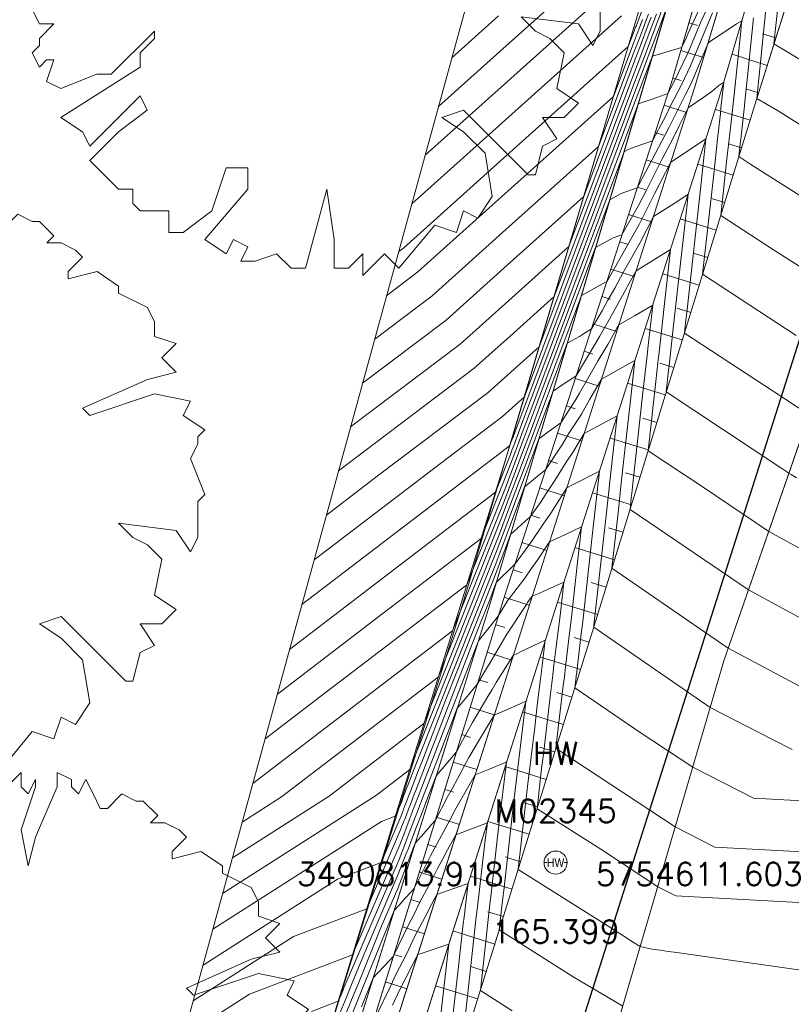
# Model space of a CAD drawing. Header units: metres. Extents: x 3490449 to 3490968, y 5754217 to 5754743.
# Tile 150 of 212: x 3490805 to 3490818, y 5754609 to 5754626. Entities that reach past the tile are written whole.
import ezdxf
from ezdxf.enums import TextEntityAlignment as Align

# ---------------------------------------------------------------- set-up
doc = ezdxf.new("R2010")
doc.units = ezdxf.units.M
doc.header["$LTSCALE"] = 0.25
doc.linetypes.add('Kartierung-07$0$AUSGEZOGEN', pattern=[0])
for name, color, linetype, lineweight, true_color in [('Kartierung-07$0$$BOESCHUNG', 7, 'Continuous', 18, 0x82563a), ('Kartierung-07$0$$BRUCH', 7, 'Continuous', 18, 0x82563a), ('Kartierung-07$0$$HOEHEN_Haupt', 7, 'Continuous', 18, 0x82563a), ('Kartierung-07$0$$HOEHEN_Mittel', 7, 'Continuous', 18, 0x82563a), ('Kartierung-07$0$$P_INF_FL', 7, 'Kartierung-07$0$AUSGEZOGEN', 18, 0x82563a), ('Kartierung-07$0$$P_INF_H', 7, 'Kartierung-07$0$AUSGEZOGEN', 18, 0x82563a), ('Kartierung-07$0$$P_INF_NR', 7, 'Kartierung-07$0$AUSGEZOGEN', 18, 0x82563a), ('Kartierung-07$0$$P_INF_X', 7, 'Kartierung-07$0$AUSGEZOGEN', 18, 0x82563a), ('Kartierung-07$0$$PKT_HW', 7, 'Continuous', 18, 0x82563a), ('Kartierung-07$0$B_Befestigt', 7, 'Continuous', 18, 0x82563a), ('Kartierung-07$0$B_Boeschung_OK', 7, 'Continuous', 18, 0x82563a), ('Kartierung-07$0$B_Boeschung_UK', 7, 'Continuous', 18, 0x82563a), ('Kartierung-07$0$B_Gelaendeknick', 7, 'Continuous', 18, 0x82563a), ('Kartierung-07$0$B_Hecke', 7, 'Continuous', 18, 0x82563a), ('Kartierung-07$0$B_Mauer', 7, 'Kartierung-07$0$AUSGEZOGEN', 18, 0x82563a), ('Kartierung-07$0$Hilfe_DGM', 7, 'Continuous', 18, 0x82563a), ('Kartierung-07$0$SYM_HW', 7, 'Kartierung-07$0$AUSGEZOGEN', 18, 0x82563a)]:
    doc.layers.add(name, color=color, linetype=linetype, lineweight=lineweight, true_color=true_color)
doc.layers.add('Kartierung-07$0$B_SW-Leitung_AUS', color=7, linetype='Continuous', true_color=0x82563a)
doc.styles.add('Kartierung-07$0$2', font='TXT')
doc.styles.add('Kartierung-07$0$STANDARD', font='romans.shx', dxfattribs={"width": 0.8})

# ---------------------------------------------------------------- blocks, each defined once
blk = doc.blocks.new('Kartierung-07$0$PKT_HW')
at = {"layer": 'Kartierung-07$0$SYM_HW'}
for p, q in [((-0.15, 0), (-0.2, 0)), ((0.15, 0), (0.2, 0))]:
    blk.add_line(p, q, dxfattribs=at)
blk.add_circle((0, 0), 0.2, dxfattribs=at)
at = {"layer": 'Kartierung-07$0$$P_INF_FL', "style": 'Kartierung-07$0$STANDARD'}
blk.add_attdef('CODE', text='', height=0.8, dxfattribs=at).set_placement((0, 1.7), align=Align.CENTER)
at = {"layer": 'Kartierung-07$0$$P_INF_H', "style": 'Kartierung-07$0$STANDARD'}
blk.add_attdef('H', text='', height=0.8, dxfattribs=at).set_placement((0, -1.4), align=Align.CENTER)
at = {"layer": 'Kartierung-07$0$$P_INF_NR', "style": 'Kartierung-07$0$STANDARD'}
blk.add_attdef('NR', text='', height=0.8, dxfattribs=at).set_placement((0, 0.7), align=Align.CENTER)
at = {"layer": 'Kartierung-07$0$$P_INF_X', "style": 'Kartierung-07$0$STANDARD'}
blk.add_attdef('X', text='', height=0.8, dxfattribs=at).set_placement((-0.9, -0.4), align=Align.RIGHT)
blk.add_attdef('Y', (0.7, -0.4), '', height=0.8, dxfattribs=at)
at = {"layer": 'Kartierung-07$0$SYM_HW', "style": 'Kartierung-07$0$2', "width": 0.9}
blk.add_text('HW', height=0.15, dxfattribs=at).set_placement((0.001, -0.075), align=Align.CENTER)
blk = doc.blocks.new('Kartierung-07$0$Hecke')
at = {"layer": 'Kartierung-07$0$B_Hecke'}
blk.add_lwpolyline([(-0.4471, -0.197), (-0.4721, -0.1845), (-0.4596, -0.147), (-0.4721, -0.147), (-0.4846, -0.1595), (-0.4971, -0.1345), (-0.4846, -0.122), (-0.4846, -0.1095), (-0.4596, -0.0845), (-0.4846, -0.0845), (-0.4971, -0.0595), (-0.4846, -0.0595), (-0.4971, -0.0345), (-0.4971, -0.0095), (-0.4846, 0.003), (-0.4846, -0.0095), (-0.4721, -0.0095), (-0.4596, 0.003), (-0.4721, 0.0405), (-0.4971, 0.028), (-0.5096, 0.0655), (-0.4721, 0.0905), (-0.4846, 0.103), (-0.4596, 0.1155), (-0.4596, 0.1405), (-0.4596, 0.1655), (-0.4346, 0.178), (-0.3596, 0.1405), (-0.3471, 0.153), (-0.2971, 0.103), (-0.2846, 0.1155), (-0.3346, 0.1655), (-0.3596, 0.1655), (-0.4346, 0.203), (-0.4471, 0.228), (-0.4221, 0.228), (-0.4096, 0.2405), (-0.4221, 0.278), (-0.4096, 0.2905), (-0.3846, 0.2905), (-0.3721, 0.303), (-0.3721, 0.328), (-0.3846, 0.328), (-0.3221, 0.378), (-0.3221, 0.3905), (-0.2971, 0.378), (-0.2596, 0.403), (-0.2596, 0.428), (-0.2471, 0.4405), (-0.2221, 0.4155), (-0.1846, 0.4405), (-0.1971, 0.4655), (-0.1846, 0.4655), (-0.1596, 0.453), (-0.1346, 0.478), (-0.1221, 0.4905), (-0.0971, 0.4655), (-0.0846, 0.4905), (-0.0721, 0.503), (-0.0346, 0.503), (-0.0346, 0.4655), (-0.0221, 0.478), (0.0029, 0.503), (0.0029, 0.478), (0.0154, 0.4655), (0.0279, 0.4905), (0.0279, 0.478), (0.0029, 0.403), (0.0154, 0.3405), (0.0279, 0.3905), (0.0654, 0.478), (0.0654, 0.503), (0.0904, 0.4905), (0.0904, 0.478), (0.1029, 0.4655), (0.1154, 0.4905), (0.1279, 0.4655), (0.1404, 0.4405), (0.1529, 0.4405), (0.1779, 0.4655), (0.2029, 0.453), (0.2154, 0.453), (0.2404, 0.428), (0.2279, 0.4155), (0.2529, 0.4155), (0.2779, 0.403), (0.2904, 0.3905), (0.2654, 0.3655), (0.2654, 0.353), (0.3154, 0.3655), (0.3529, 0.3405), (0.3529, 0.328), (0.4029, 0.303), (0.4154, 0.278), (0.4154, 0.253), (0.4529, 0.2405), (0.4279, 0.2155), (0.4529, 0.1905), (0.4029, 0.178), (0.2904, 0.128), (0.3029, 0.1155), (0.4154, 0.153), (0.4779, 0.1405), (0.4654, 0.1155), (0.5029, 0.0905), (0.4904, 0.078), (0.4904, 0.0655), (0.4779, 0.0405), (0.5029, -0.022), (0.4904, -0.0345), (0.4904, -0.097), (0.4779, -0.122), (0.4529, -0.0845), (0.3529, -0.072), (0.3779, -0.097), (0.4029, -0.1095), (0.4279, -0.1345), (0.4154, -0.197), (0.4529, -0.222), (0.4279, -0.247), (0.3904, -0.247), (0.4154, -0.2845), (0.3904, -0.297), (0.3779, -0.347), (0.3654, -0.347), (0.2529, -0.2345), (0.2154, -0.247), (0.2529, -0.272), (0.2904, -0.3095), (0.3029, -0.3845), (0.2779, -0.422), (0.2529, -0.4095), (0.2404, -0.447), (0.2029, -0.4345), (0.1404, -0.5095), (0.1154, -0.4845), (0.0779, -0.522), (0.0779, -0.4845), (0.0529, -0.5095), (0.0279, -0.5095), (0.0279, -0.4595), (0.0154, -0.372), (-0.0221, -0.5095), (-0.0471, -0.5095), (-0.0721, -0.4845), (-0.1096, -0.497), (-0.1346, -0.497), (-0.1221, -0.472), (-0.1471, -0.4595), (-0.1596, -0.4845), (-0.1971, -0.4595), (-0.1221, -0.372), (-0.1221, -0.3345), (-0.1596, -0.3345), (-0.1846, -0.4095), (-0.2346, -0.447), (-0.2596, -0.447), (-0.2596, -0.4095), (-0.3096, -0.4095), (-0.3221, -0.397), (-0.3221, -0.372), (-0.3471, -0.372), (-0.3971, -0.322), (-0.3471, -0.272), (-0.2971, -0.2345), (-0.3096, -0.2095), (-0.3971, -0.297), (-0.4096, -0.272), (-0.4471, -0.247), (-0.3096, -0.1595), (-0.3096, -0.1345), (-0.2846, -0.1095), (-0.2846, -0.097), (-0.3596, -0.172), (-0.3846, -0.172), (-0.4471, -0.197)], dxfattribs=at)

msp = doc.modelspace()

# ---------------------------------------------------------------- linework, layer by layer
at = {"layer": 'Kartierung-07$0$$BOESCHUNG', "ltscale": 0.02}
for p, q in [((3490816.384, 5754626.162, 166.729), (3490816.235, 5754626.207, 166.853)), ((3490817.749, 5754625.946, 166.811), (3490817.519, 5754626.019, 166.693)), ((3490816.493, 5754625.607, 166.48), (3490816.095, 5754625.727, 166.793)), ((3490817.599, 5754625.469, 166.761), (3490816.987, 5754625.662, 166.446)), ((3490816.101, 5754625.203, 166.625), (3490815.956, 5754625.247, 166.733)), ((3490817.449, 5754624.992, 166.71), (3490817.226, 5754625.063, 166.596)), ((3490816.197, 5754624.652, 166.392), (3490815.805, 5754624.777, 166.771)), ((3490817.301, 5754624.515, 166.662), (3490816.697, 5754624.701, 166.353)), ((3490815.797, 5754624.255, 166.648), (3490815.651, 5754624.301, 166.828)), ((3490817.153, 5754624.037, 166.615), (3490816.928, 5754624.107, 166.5)), ((3490815.893, 5754623.699, 166.291), (3490815.496, 5754623.826, 166.885)), ((3490817.006, 5754623.559, 166.568), (3490816.392, 5754623.749, 166.254)), ((3490815.49, 5754623.303, 166.682), (3490815.342, 5754623.35, 166.942)), ((3490816.859, 5754623.082, 166.522), (3490816.629, 5754623.152, 166.404)), ((3490815.589, 5754622.747, 166.19), (3490815.187, 5754622.875, 166.999)), ((3490816.711, 5754622.604, 166.475), (3490816.086, 5754622.797, 166.155)), ((3490815.182, 5754622.352, 166.717), (3490815.033, 5754622.399, 167.056)), ((3490816.564, 5754622.126, 166.428), (3490816.331, 5754622.198, 166.309)), ((3490815.285, 5754621.794, 166.089), (3490814.878, 5754621.924, 167.113)), ((3490816.416, 5754621.648, 166.382), (3490815.781, 5754621.844, 166.056)), ((3490814.875, 5754621.4, 166.751), (3490814.724, 5754621.448, 167.169)), ((3490816.269, 5754621.17, 166.335), (3490816.032, 5754621.244, 166.214)), ((3490814.981, 5754620.841, 165.988), (3490814.569, 5754620.973, 167.226)), ((3490816.122, 5754620.693, 166.288), (3490815.476, 5754620.892, 165.958)), ((3490814.568, 5754620.448, 166.785), (3490814.415, 5754620.497, 167.283)), ((3490815.974, 5754620.215, 166.242), (3490815.733, 5754620.289, 166.118)), ((3490814.677, 5754619.889, 165.887), (3490814.26, 5754620.022, 167.34)), ((3490815.827, 5754619.737, 166.195), (3490815.171, 5754619.939, 165.859)), ((3490814.261, 5754619.497, 166.82), (3490814.106, 5754619.546, 167.397)), ((3490815.68, 5754619.259, 166.148), (3490815.435, 5754619.335, 166.023)), ((3490814.373, 5754618.936, 165.786), (3490813.951, 5754619.07, 167.454)), ((3490815.532, 5754618.781, 166.101), (3490814.865, 5754618.987, 165.76)), ((3490813.954, 5754618.545, 166.854), (3490813.797, 5754618.595, 167.511)), ((3490815.385, 5754618.304, 166.055), (3490815.136, 5754618.38, 165.927)), ((3490814.069, 5754617.983, 165.685), (3490813.643, 5754618.119, 167.567)), ((3490815.238, 5754617.826, 166.008), (3490814.56, 5754618.035, 165.661)), ((3490813.647, 5754617.593, 166.888), (3490813.488, 5754617.644, 167.624)), ((3490815.09, 5754617.348, 165.961), (3490814.838, 5754617.426, 165.832)), ((3490813.765, 5754617.031, 165.584), (3490813.334, 5754617.168, 167.681)), ((3490814.943, 5754616.87, 165.915), (3490814.255, 5754617.082, 165.563)), ((3490813.34, 5754616.642, 166.922), (3490813.179, 5754616.693, 167.738)), ((3490814.796, 5754616.392, 165.868), (3490814.539, 5754616.472, 165.737)), ((3490813.461, 5754616.078, 165.484), (3490813.025, 5754616.217, 167.795)), ((3490814.648, 5754615.915, 165.821), (3490813.95, 5754616.13, 165.464)), ((3490813.037, 5754615.689, 166.836), (3490812.877, 5754615.74, 167.658)), ((3490814.5, 5754615.437, 165.775), (3490814.24, 5754615.518, 165.643)), ((3490813.157, 5754615.125, 165.392), (3490812.729, 5754615.262, 167.509)), ((3490814.351, 5754614.96, 165.73), (3490813.647, 5754615.179, 165.373)), ((3490812.738, 5754614.734, 166.615), (3490812.582, 5754614.784, 167.36)), ((3490814.202, 5754614.482, 165.685), (3490813.941, 5754614.564, 165.552)), ((3490812.853, 5754614.173, 165.301), (3490812.434, 5754614.306, 167.211)), ((3490814.054, 5754614.005, 165.639), (3490813.345, 5754614.226, 165.282)), ((3490812.44, 5754613.78, 166.394), (3490812.287, 5754613.828, 167.063)), ((3490813.905, 5754613.528, 165.594), (3490813.641, 5754613.61, 165.462)), ((3490812.549, 5754613.22, 165.209), (3490812.139, 5754613.351, 166.914)), ((3490813.756, 5754613.05, 165.549), (3490813.042, 5754613.273, 165.192)), ((3490812.142, 5754612.825, 166.173), (3490811.992, 5754612.873, 166.765)), ((3490813.607, 5754612.573, 165.503), (3490813.342, 5754612.656, 165.372)), ((3490812.245, 5754612.267, 165.117), (3490811.844, 5754612.395, 166.617)), ((3490813.458, 5754612.096, 165.458), (3490812.739, 5754612.32, 165.102)), ((3490811.844, 5754611.871, 165.951), (3490811.697, 5754611.917, 166.468)), ((3490813.309, 5754611.618, 165.413), (3490813.042, 5754611.702, 165.281)), ((3490811.941, 5754611.315, 165.026), (3490811.55, 5754611.439, 166.319)), ((3490813.161, 5754611.141, 165.367), (3490812.437, 5754611.367, 165.012)), ((3490811.545, 5754610.916, 165.73), (3490811.402, 5754610.962, 166.17)), ((3490813.012, 5754610.664, 165.322), (3490812.743, 5754610.748, 165.191)), ((3490811.637, 5754610.362, 164.934), (3490811.255, 5754610.484, 166.022)), ((3490812.863, 5754610.186, 165.277), (3490812.134, 5754610.414, 164.922)), ((3490811.247, 5754609.961, 165.509), (3490811.107, 5754610.006, 165.873)), ((3490812.714, 5754609.709, 165.231), (3490812.443, 5754609.794, 165.1)), ((3490811.333, 5754609.409, 164.843), (3490810.96, 5754609.528, 165.724)), ((3490812.565, 5754609.232, 165.186), (3490811.831, 5754609.461, 164.832))]:
    msp.add_line(p, q, dxfattribs=at)
at = {"layer": 'Kartierung-07$0$$BRUCH', "ltscale": 0.02}
for p, q in [((3490818.438, 5754633.767), (3490815.934, 5754625.173)), ((3490813.18, 5754619.044), (3490817.385, 5754633.223)), ((3490817.816, 5754633.095), (3490812.774, 5754616.092)), ((3490817.383, 5754624.782), (3490819.816, 5754632.526)), ((3490817.553, 5754629.112), (3490816.333, 5754625.077)), ((3490816.787, 5754624.983), (3490817.964, 5754628.986)), ((3490815.934, 5754625.173), (3490813.006, 5754616.16)), ((3490816.333, 5754625.077), (3490813.475, 5754616.123)), ((3490813.904, 5754615.988), (3490816.787, 5754624.983)), ((3490814.588, 5754615.719), (3490817.383, 5754624.782)), ((3490816.845, 5754615.111), (3490819.967, 5754624.128)), ((3490809.316, 5754606.527), (3490813.18, 5754619.044)), ((3490813.006, 5754616.16), (3490810.06, 5754606.613)), ((3490812.774, 5754616.092), (3490808.798, 5754603.36)), ((3490813.475, 5754616.123), (3490810.428, 5754606.572)), ((3490810.868, 5754606.427), (3490813.904, 5754615.988)), ((3490811.619, 5754606.197), (3490814.588, 5754615.719)), ((3490814.021, 5754605.471), (3490816.845, 5754615.111))]:
    msp.add_line(p, q, dxfattribs=at)
at = {"layer": 'Kartierung-07$0$$HOEHEN_Haupt', "ltscale": 0.02}
for points in [[(3490811.191, 5754622.23), (3490811.28, 5754622.298), (3490813.013, 5754623.852), (3490815.183, 5754625.798), (3490815.283, 5754626.065), (3490815.297, 5754626.103), (3490815.309, 5754626.133), (3490815.317, 5754626.153), (3490815.323, 5754626.17), (3490816.258, 5754628.653)], [(3490810.146, 5754618.418), (3490812.504, 5754620.201), (3490813.121, 5754620.754), (3490813.892, 5754621.446), (3490815.29, 5754625.173), (3490815.491, 5754625.701), (3490815.651, 5754626.122), (3490815.76, 5754626.41)], [(3490819.029, 5754621.42), (3490817.707, 5754622.259), (3490816.79, 5754622.859), (3490816.899, 5754623.841), (3490816.937, 5754624.186), (3490816.965, 5754624.435), (3490816.999, 5754624.747), (3490817.017, 5754624.905), (3490817.139, 5754626.066), (3490817.147, 5754626.149), (3490817.157, 5754626.243), (3490817.062, 5754626.191), (3490816.764, 5754625.989), (3490816.595, 5754625.88), (3490816.569, 5754625.857), (3490816.307, 5754625.224), (3490816.245, 5754625.098), (3490816.17, 5754624.951), (3490815.959, 5754624.522), (3490815.891, 5754624.392), (3490815.826, 5754624.261), (3490815.364, 5754623.389), (3490815.354, 5754623.369), (3490815.349, 5754623.36), (3490815.339, 5754623.341), (3490815.057, 5754623.24), (3490814.862, 5754623.133), (3490813.458, 5754619.394), (3490813.339, 5754619.075), (3490813.254, 5754618.851), (3490813.22, 5754618.758), (3490813.152, 5754618.577), (3490813.095, 5754618.426), (3490812.623, 5754617.241), (3490810.921, 5754615.94), (3490809.081, 5754614.534)], [(3490818.467, 5754615.697), (3490817.273, 5754616.348), (3490815.538, 5754617.521), (3490815.213, 5754617.744), (3490815.234, 5754617.937), (3490815.24, 5754617.993), (3490815.243, 5754618.016), (3490815.256, 5754618.136), (3490815.438, 5754619.78), (3490815.498, 5754620.325), (3490815.51, 5754620.425), (3490815.523, 5754620.547), (3490815.54, 5754620.698), (3490815.607, 5754621.3), (3490815.291, 5754621.115), (3490815.017, 5754620.954), (3490814.986, 5754620.896), (3490814.974, 5754620.876), (3490814.827, 5754620.612), (3490814.662, 5754620.338), (3490814.332, 5754619.765), (3490814.27, 5754619.656), (3490814.01, 5754619.252), (3490813.768, 5754619.078), (3490813.628, 5754618.972), (3490813.421, 5754618.419), (3490813.308, 5754618.121), (3490813.089, 5754617.536), (3490812.905, 5754617.047), (3490811.381, 5754613.216), (3490810.806, 5754612.777), (3490808.129, 5754611.064)], [(3490809.674, 5754609.014), (3490810.138, 5754609.191), (3490810.183, 5754609.287), (3490810.201, 5754609.33), (3490810.212, 5754609.359), (3490810.244, 5754609.438), (3490811.196, 5754611.656), (3490811.309, 5754611.949), (3490811.333, 5754612.013), (3490811.386, 5754612.15), (3490811.455, 5754612.329), (3490811.524, 5754612.507), (3490811.636, 5754612.797), (3490811.681, 5754612.913), (3490812.129, 5754614.075), (3490812.21, 5754614.287), (3490812.295, 5754614.389), (3490812.408, 5754614.527), (3490812.56, 5754614.713), (3490812.686, 5754614.934), (3490812.756, 5754615.045), (3490813.069, 5754615.574), (3490813.412, 5754616.093), (3490813.433, 5754616.126), (3490813.511, 5754616.236), (3490813.627, 5754616.286), (3490813.777, 5754616.35), (3490814.062, 5754616.48), (3490814.003, 5754615.949), (3490813.924, 5754615.317), (3490813.891, 5754615.038), (3490813.863, 5754614.816), (3490813.829, 5754614.537), (3490813.736, 5754613.74), (3490813.706, 5754613.49), (3490813.675, 5754613.24), (3490813.596, 5754612.538), (3490814.707, 5754611.835), (3490815.695, 5754611.184), (3490816.012, 5754611.022), (3490818.462, 5754610.889)], [(3490810.812, 5754608.958), (3490811.022, 5754609.403), (3490811.141, 5754609.656), (3490811.324, 5754610.012), (3490811.474, 5754610.322), (3490811.692, 5754610.737), (3490811.717, 5754610.787), (3490811.855, 5754611.046), (3490812.345, 5754611.221), (3490812.396, 5754611.239), (3490812.392, 5754611.205), (3490812.328, 5754610.656), (3490812.314, 5754610.538), (3490812.226, 5754609.745), (3490812.111, 5754608.732)]]:
    msp.add_lwpolyline(points, dxfattribs=at)
at = {"layer": 'Kartierung-07$0$$HOEHEN_Mittel', "ltscale": 0.02}
for points in [[(3490814.352, 5754626.97), (3490812.949, 5754625.711), (3490811.883, 5754624.755)], [(3490816.52, 5754626.677), (3490816.225, 5754626.031), (3490816.204, 5754625.981), (3490816.182, 5754625.927), (3490816.111, 5754625.781), (3490815.762, 5754625.675), (3490815.602, 5754625.63), (3490815.568, 5754625.54), (3490815.293, 5754624.816), (3490813.376, 5754619.706), (3490813.164, 5754619.515), (3490812.994, 5754619.363), (3490812.16, 5754618.732), (3490809.721, 5754616.868)], [(3490811.651, 5754623.908), (3490812.97, 5754625.091), (3490814.708, 5754626.65)], [(3490816.613, 5754626.594), (3490816.436, 5754626.206), (3490816.334, 5754625.96), (3490816.223, 5754625.693), (3490815.967, 5754625.165), (3490815.87, 5754624.977), (3490815.618, 5754624.886), (3490815.355, 5754624.797), (3490815.295, 5754624.637), (3490814.227, 5754621.79), (3490813.21, 5754619.082), (3490813.197, 5754619.047), (3490813.188, 5754619.023), (3490813.184, 5754619.013), (3490813.177, 5754618.994), (3490813.171, 5754618.978), (3490813.12, 5754618.851), (3490812.938, 5754618.711), (3490809.507, 5754616.09)], [(3490809.934, 5754617.646), (3490810.819, 5754618.322), (3490812.749, 5754619.782), (3490813.142, 5754620.134), (3490813.634, 5754620.576), (3490815.292, 5754624.994), (3490815.53, 5754625.621), (3490815.719, 5754626.119), (3490815.849, 5754626.461)], [(3490822.37, 5754622.933), (3490821.102, 5754622.83), (3490820.814, 5754622.636), (3490819.956, 5754623.302), (3490819.732, 5754623.448), (3490818.62, 5754624.154), (3490817.776, 5754624.683), (3490817.419, 5754624.895), (3490817.577, 5754626.439)], [(3490822.657, 5754623.742), (3490822.276, 5754623.835), (3490821.12, 5754623.639), (3490820.172, 5754624.366), (3490820.066, 5754624.445), (3490819.449, 5754624.808), (3490817.716, 5754625.841), (3490817.792, 5754626.584)], [(3490809.294, 5754615.312), (3490811.93, 5754617.326), (3490812.872, 5754618.046), (3490813.133, 5754618.702), (3490813.164, 5754618.786), (3490813.202, 5754618.886), (3490813.221, 5754618.937), (3490813.268, 5754619.061), (3490813.334, 5754619.238), (3490815.109, 5754623.965), (3490815.193, 5754624.011), (3490815.319, 5754624.056), (3490815.605, 5754624.159), (3490815.7, 5754624.34), (3490815.713, 5754624.366), (3490815.833, 5754624.593), (3490815.91, 5754624.752), (3490816.106, 5754625.132), (3490816.265, 5754625.459), (3490816.464, 5754625.938), (3490816.647, 5754626.38)], [(3490810.355, 5754619.18), (3490812.26, 5754620.621), (3490813.099, 5754621.374), (3490814.151, 5754622.317), (3490815.289, 5754625.351), (3490815.452, 5754625.781), (3490815.582, 5754626.124), (3490815.671, 5754626.359)], [(3490810.564, 5754619.943), (3490812.015, 5754621.04), (3490813.078, 5754621.993), (3490814.409, 5754623.187), (3490815.287, 5754625.529), (3490815.414, 5754625.862), (3490815.514, 5754626.126), (3490815.583, 5754626.307)], [(3490810.773, 5754620.705), (3490811.77, 5754621.459), (3490813.056, 5754622.613), (3490814.667, 5754624.058), (3490815.286, 5754625.708), (3490815.375, 5754625.942), (3490815.446, 5754626.128), (3490815.494, 5754626.256), (3490815.534, 5754626.362)], [(3490810.982, 5754621.468), (3490811.525, 5754621.878), (3490813.035, 5754623.232), (3490814.925, 5754624.928), (3490815.285, 5754625.886), (3490815.336, 5754626.022), (3490815.377, 5754626.13), (3490815.405, 5754626.205), (3490815.429, 5754626.266)], [(3490811.419, 5754623.061), (3490812.992, 5754624.472), (3490815.064, 5754626.33)], [(3490812.927, 5754626.33), (3490812.116, 5754625.602)], [(3490817.362, 5754626.294), (3490817.269, 5754625.383), (3490817.212, 5754624.84), (3490817.203, 5754624.766), (3490817.145, 5754624.238), (3490817.139, 5754624.182), (3490817.13, 5754624.104), (3490817.105, 5754623.882), (3490817.313, 5754623.746), (3490819.381, 5754622.434), (3490819.939, 5754622.068), (3490820.507, 5754621.627), (3490821.13, 5754622.047), (3490822.083, 5754622.125)], [(3490818.101, 5754620.772), (3490816.474, 5754621.836), (3490816.668, 5754623.579), (3490816.735, 5754624.19), (3490816.784, 5754624.632), (3490816.795, 5754624.729), (3490816.822, 5754624.971), (3490816.843, 5754625.175), (3490816.758, 5754625.12), (3490816.638, 5754625.014), (3490816.499, 5754624.917), (3490816.222, 5754624.728), (3490816.085, 5754624.45), (3490816.069, 5754624.418), (3490815.952, 5754624.182), (3490815.774, 5754623.845), (3490815.497, 5754623.301), (3490815.361, 5754623.032), (3490815.073, 5754622.523), (3490814.922, 5754622.469), (3490814.615, 5754622.301), (3490813.583, 5754619.551), (3490813.41, 5754619.089), (3490813.288, 5754618.764), (3490813.237, 5754618.631), (3490813.139, 5754618.369), (3490813.057, 5754618.15), (3490812.375, 5754616.436), (3490809.913, 5754614.555), (3490808.867, 5754613.756)], [(3490818.327, 5754619.391), (3490817.703, 5754619.803), (3490816.159, 5754620.813), (3490816.179, 5754620.99), (3490816.183, 5754621.032), (3490816.21, 5754621.272), (3490816.436, 5754623.316), (3490816.534, 5754624.192), (3490816.058, 5754623.872), (3490815.92, 5754623.784), (3490815.64, 5754623.232), (3490815.372, 5754622.704), (3490814.807, 5754621.705), (3490814.786, 5754621.698), (3490814.368, 5754621.468), (3490813.707, 5754619.707), (3490813.48, 5754619.103), (3490813.321, 5754618.678), (3490813.255, 5754618.503), (3490813.127, 5754618.161), (3490813.019, 5754617.874), (3490812.126, 5754615.631), (3490808.905, 5754613.169), (3490808.654, 5754612.978)], [(3490818.108, 5754618.297), (3490818.016, 5754618.352), (3490817.976, 5754618.377), (3490817.836, 5754618.469), (3490815.844, 5754619.79), (3490815.885, 5754620.164), (3490815.896, 5754620.264), (3490815.898, 5754620.283), (3490815.901, 5754620.305), (3490815.966, 5754620.893), (3490815.994, 5754621.152), (3490816.16, 5754622.645), (3490816.205, 5754623.053), (3490816.225, 5754623.228), (3490816.13, 5754623.164), (3490815.979, 5754623.069), (3490815.619, 5754622.841), (3490815.384, 5754622.377), (3490815.094, 5754621.865), (3490814.95, 5754621.596), (3490814.827, 5754621.383), (3490814.733, 5754621.21), (3490814.542, 5754620.887), (3490814.386, 5754620.786), (3490814.332, 5754620.752), (3490814.121, 5754620.636), (3490813.831, 5754619.863), (3490813.551, 5754619.117), (3490813.354, 5754618.592), (3490813.273, 5754618.376), (3490813.114, 5754617.953), (3490812.981, 5754617.598), (3490811.878, 5754614.826), (3490809.153, 5754612.744), (3490808.47, 5754612.307)], [(3490808.3, 5754611.685), (3490809.979, 5754612.76), (3490811.629, 5754614.021), (3490812.943, 5754617.322), (3490813.102, 5754617.744), (3490813.291, 5754618.248), (3490813.387, 5754618.505), (3490813.622, 5754619.131), (3490813.875, 5754619.804), (3490814.047, 5754619.921), (3490814.276, 5754620.069), (3490814.621, 5754620.643), (3490814.683, 5754620.755), (3490814.859, 5754621.053), (3490815.146, 5754621.58), (3490815.172, 5754621.627), (3490815.318, 5754621.897), (3490815.443, 5754621.971), (3490815.916, 5754622.264), (3490815.806, 5754621.272), (3490815.753, 5754620.796), (3490815.712, 5754620.426), (3490815.704, 5754620.354), (3490815.697, 5754620.294), (3490815.662, 5754619.972), (3490815.528, 5754618.767), (3490816.468, 5754618.144), (3490817.625, 5754617.363), (3490818.212, 5754617.042)], [(3490807.959, 5754610.443), (3490810.892, 5754612.32), (3490811.132, 5754612.411), (3490811.243, 5754612.668), (3490811.254, 5754612.698), (3490811.257, 5754612.705), (3490811.262, 5754612.719), (3490811.27, 5754612.738), (3490811.277, 5754612.757), (3490811.288, 5754612.787), (3490811.293, 5754612.799), (3490811.34, 5754612.92), (3490811.357, 5754612.964), (3490811.491, 5754613.311), (3490812.867, 5754616.771), (3490813.076, 5754617.328), (3490813.326, 5754617.993), (3490813.381, 5754618.139), (3490813.492, 5754618.234), (3490813.599, 5754618.319), (3490813.745, 5754618.434), (3490814.04, 5754618.882), (3490814.146, 5754619.06), (3490814.367, 5754619.404), (3490814.517, 5754619.664), (3490814.716, 5754620.01), (3490815.272, 5754620.322), (3490815.298, 5754620.336), (3490815.215, 5754619.588), (3490815.125, 5754618.778), (3490815.055, 5754618.151), (3490815.042, 5754618.029), (3490815.01, 5754617.736), (3490814.897, 5754616.721), (3490816.609, 5754615.546), (3490816.922, 5754615.334), (3490817.28, 5754615.139), (3490818.359, 5754614.569)], [(3490807.789, 5754609.821), (3490810.127, 5754611.317), (3490810.884, 5754611.606), (3490811.231, 5754612.415), (3490811.268, 5754612.511), (3490811.276, 5754612.532), (3490811.293, 5754612.577), (3490811.316, 5754612.636), (3490811.339, 5754612.694), (3490811.375, 5754612.789), (3490811.39, 5754612.827), (3490811.537, 5754613.209), (3490811.591, 5754613.348), (3490812.012, 5754614.442), (3490812.829, 5754616.495), (3490813.064, 5754617.119), (3490813.134, 5754617.307), (3490813.389, 5754617.541), (3490813.479, 5754617.616), (3490813.666, 5754617.883), (3490813.766, 5754618.04), (3490813.906, 5754618.247), (3490814.105, 5754618.568), (3490814.224, 5754618.749), (3490814.415, 5754619.067), (3490814.477, 5754619.098), (3490814.989, 5754619.372), (3490814.868, 5754618.286), (3490814.844, 5754618.065), (3490814.785, 5754617.535), (3490814.585, 5754615.73), (3490814.584, 5754615.721), (3490814.584, 5754615.716), (3490814.581, 5754615.698), (3490814.793, 5754615.553), (3490816.608, 5754614.301), (3490817.679, 5754613.751), (3490818.031, 5754613.57)], [(3490807.618, 5754609.2), (3490809.361, 5754610.315), (3490810.635, 5754610.801), (3490811.219, 5754612.162), (3490811.282, 5754612.323), (3490811.295, 5754612.359), (3490811.324, 5754612.435), (3490811.363, 5754612.533), (3490811.4, 5754612.632), (3490811.462, 5754612.792), (3490811.487, 5754612.856), (3490811.734, 5754613.497), (3490811.824, 5754613.731), (3490812.534, 5754615.572), (3490812.791, 5754616.219), (3490812.888, 5754616.475), (3490813.186, 5754616.773), (3490813.213, 5754616.798), (3490813.49, 5754617.169), (3490813.7, 5754617.491), (3490813.835, 5754617.682), (3490814.113, 5754618.123), (3490814.223, 5754618.177), (3490814.68, 5754618.408), (3490814.646, 5754618.101), (3490814.561, 5754617.333), (3490814.444, 5754616.278), (3490814.39, 5754615.797), (3490814.364, 5754615.583), (3490814.28, 5754614.877), (3490814.278, 5754614.857), (3490814.275, 5754614.831), (3490814.253, 5754614.645), (3490815.39, 5754613.864), (3490816.303, 5754613.262), (3490817.358, 5754612.721), (3490818.42, 5754612.663)], [(3490807.448, 5754608.578), (3490808.596, 5754609.313), (3490810.387, 5754609.996), (3490811.208, 5754611.909), (3490811.295, 5754612.136), (3490811.314, 5754612.186), (3490811.355, 5754612.292), (3490811.409, 5754612.431), (3490811.462, 5754612.57), (3490811.549, 5754612.795), (3490811.584, 5754612.884), (3490811.931, 5754613.786), (3490812.058, 5754614.115), (3490812.576, 5754615.459), (3490812.72, 5754615.635), (3490812.902, 5754615.868), (3490812.925, 5754615.899), (3490813.083, 5754616.154), (3490813.117, 5754616.202), (3490813.382, 5754616.549), (3490813.494, 5754616.712), (3490813.6, 5754616.855), (3490813.812, 5754617.18), (3490814.089, 5754617.307), (3490814.371, 5754617.444), (3490814.336, 5754617.132), (3490814.302, 5754616.826), (3490814.197, 5754615.873), (3490814.144, 5754615.45), (3490814.086, 5754614.958), (3490814.071, 5754614.836), (3490814.052, 5754614.684), (3490813.925, 5754613.591), (3490813.982, 5754613.552), (3490815.999, 5754612.223), (3490816.685, 5754611.871), (3490818.749, 5754611.759)], [(3490818.59, 5754609.672), (3490816.027, 5754610.038), (3490815.883, 5754610.059), (3490815.806, 5754610.07), (3490815.74, 5754610.079), (3490815.601, 5754610.099), (3490815.54, 5754610.108), (3490815.39, 5754610.146), (3490815.285, 5754610.208), (3490814.923, 5754610.437), (3490813.268, 5754611.485), (3490813.43, 5754612.929), (3490813.493, 5754613.443), (3490813.555, 5754613.958), (3490813.606, 5754614.39), (3490813.656, 5754614.795), (3490813.696, 5754615.118), (3490813.704, 5754615.184), (3490813.739, 5754615.47), (3490813.322, 5754615.272), (3490813.259, 5754615.242), (3490813.183, 5754615.207), (3490812.886, 5754614.737), (3490812.815, 5754614.613), (3490812.739, 5754614.49), (3490812.627, 5754614.292), (3490812.473, 5754614.039), (3490812.325, 5754613.767), (3490812.301, 5754613.727), (3490812.194, 5754613.527), (3490811.98, 5754613.276), (3490811.844, 5754613.114), (3490811.777, 5754612.941), (3490811.723, 5754612.8), (3490811.586, 5754612.445), (3490811.502, 5754612.227), (3490811.417, 5754612.008), (3490811.353, 5754611.839), (3490811.322, 5754611.761), (3490811.184, 5754611.403), (3490810.565, 5754609.96), (3490810.36, 5754609.453), (3490810.286, 5754609.272), (3490810.173, 5754608.993)], [(3490815.086, 5754609.107), (3490814.225, 5754609.617), (3490812.939, 5754610.431), (3490812.991, 5754610.898), (3490812.993, 5754610.915), (3490813.002, 5754610.993), (3490813.006, 5754611.025), (3490813.016, 5754611.115), (3490813.185, 5754612.618), (3490813.28, 5754613.396), (3490813.375, 5754614.175), (3490813.383, 5754614.243), (3490813.404, 5754614.412), (3490813.239, 5754614.337), (3490813.155, 5754614.3), (3490812.851, 5754614.167), (3490812.594, 5754613.744), (3490812.54, 5754613.646), (3490812.411, 5754613.429), (3490812.213, 5754613.059), (3490812.127, 5754612.9), (3490812.032, 5754612.734), (3490811.828, 5754612.341), (3490811.763, 5754612.266), (3490811.707, 5754612.203), (3490811.579, 5754612.056), (3490811.478, 5754611.942), (3490811.449, 5754611.865), (3490811.372, 5754611.666), (3490811.336, 5754611.574), (3490811.173, 5754611.15), (3490810.886, 5754610.483), (3490810.507, 5754609.548), (3490810.372, 5754609.213), (3490810.163, 5754608.7)], [(3490813.166, 5754609.027), (3490812.611, 5754609.378), (3490812.765, 5754610.778), (3490812.771, 5754610.829), (3490812.799, 5754611.064), (3490812.81, 5754611.159), (3490812.841, 5754611.429), (3490812.94, 5754612.307), (3490813.067, 5754613.349), (3490813.068, 5754613.354), (3490813.061, 5754613.351), (3490812.779, 5754613.235), (3490812.519, 5754613.127), (3490812.187, 5754612.545), (3490812.079, 5754612.338), (3490811.898, 5754612.013), (3490811.787, 5754611.796), (3490811.745, 5754611.719), (3490811.576, 5754611.383), (3490811.462, 5754611.155), (3490811.409, 5754611.095), (3490811.306, 5754610.982), (3490811.198, 5754610.863), (3490811.112, 5754610.769), (3490810.655, 5754609.642), (3490810.457, 5754609.155), (3490810.154, 5754608.406)], [(3490810.543, 5754609.096), (3490810.746, 5754609.597), (3490810.817, 5754609.671), (3490810.949, 5754609.813), (3490811.096, 5754609.969), (3490811.367, 5754610.531), (3490811.447, 5754610.683), (3490811.56, 5754610.912), (3490811.716, 5754611.203), (3490811.796, 5754611.362), (3490811.866, 5754611.502), (3490811.98, 5754611.709), (3490812.011, 5754611.77), (3490812.187, 5754612.086), (3490812.426, 5754612.176), (3490812.732, 5754612.297), (3490812.695, 5754611.995), (3490812.667, 5754611.743), (3490812.614, 5754611.293), (3490812.595, 5754611.135), (3490812.549, 5754610.742), (3490812.539, 5754610.658), (3490812.335, 5754608.803)], [(3490811.91, 5754608.856), (3490812.06, 5754610.182), (3490811.579, 5754610.022), (3490811.523, 5754610.005), (3490811.221, 5754609.418), (3490811.171, 5754609.311), (3490811.082, 5754609.123)]]:
    msp.add_lwpolyline(points, dxfattribs=at)
at = {"layer": 'Kartierung-07$0$B_Befestigt', "ltscale": 0.02, "elevation": 164.216}
msp.add_lwpolyline([(3490809.267, 5754598.76), (3490811.619, 5754606.197), (3490814.588, 5754615.719), (3490817.383, 5754624.782), (3490819.816, 5754632.526), (3490819.844, 5754633.118), (3490819.537, 5754633.526), (3490818.942, 5754633.856)], dxfattribs=at)
at = {"layer": 'Kartierung-07$0$B_Boeschung_OK', "ltscale": 0.02, "elevation": 167.798}
msp.add_lwpolyline([(3490818.438, 5754633.767), (3490815.934, 5754625.173), (3490813.006, 5754616.16), (3490810.06, 5754606.613), (3490807.757, 5754599.251)], dxfattribs=at)
at = {"layer": 'Kartierung-07$0$B_Boeschung_UK', "ltscale": 0.02, "elevation": 167.364}
msp.add_lwpolyline([(3490819.12, 5754633.56), (3490818.893, 5754633.52), (3490818.004, 5754630.462), (3490817.553, 5754629.112), (3490816.333, 5754625.077), (3490813.475, 5754616.123), (3490810.428, 5754606.572), (3490808.002, 5754599.289), (3490808.289, 5754599.18), (3490808.528, 5754599.131), (3490810.868, 5754606.427), (3490813.904, 5754615.988), (3490816.787, 5754624.983), (3490817.964, 5754628.986), (3490818.489, 5754630.273), (3490819.346, 5754633.35)], close=True, dxfattribs=at)
at = {"layer": 'Kartierung-07$0$B_Gelaendeknick', "ltscale": 0.02, "elevation": 162.825}
msp.add_lwpolyline([(3490805.728, 5754577.882), (3490808.668, 5754587.49), (3490811.17, 5754595.188), (3490814.021, 5754605.471), (3490816.845, 5754615.111), (3490819.967, 5754624.128), (3490822.713, 5754632.891)], dxfattribs=at)
at = {"layer": 'Kartierung-07$0$B_Mauer', "ltscale": 0.02}
for points in [[(3490807.172, 5754599.693), (3490808.369, 5754603.495), (3490812.343, 5754616.223), (3490817.385, 5754633.223)], [(3490817.816, 5754633.095), (3490812.774, 5754616.092), (3490808.798, 5754603.36), (3490807.601, 5754599.558)]]:
    msp.add_lwpolyline(points, dxfattribs=at)
at = {"layer": 'Kartierung-07$0$B_SW-Leitung_AUS', "ltscale": 0.02}
msp.add_line((3490822.951, 5754635.759), (3490809.266, 5754592.784), dxfattribs=at)
at = {"layer": 'Kartierung-07$0$Hilfe_DGM', "ltscale": 0.02}
msp.add_lwpolyline([(3490804.689, 5754600.467), (3490807.119, 5754607.379), (3490814.426, 5754634.029)], dxfattribs=at)

# ---------------------------------------------------------------- block references
at = {"layer": 'Kartierung-07$0$$PKT_HW'}
ref = msp.add_blockref('Kartierung-07$0$PKT_HW', (3490813.918, 5754611.603, 165.399), dxfattribs=at)
ref.add_attrib('Y', '5754611.603', (3490814.618, 5754611.203, 165.399), dxfattribs={"layer": 'Kartierung-07$0$$P_INF_X', "height": 0.4, "style": 'Kartierung-07$0$STANDARD'})
ref.add_attrib('X', '3490813.918', dxfattribs={"layer": 'Kartierung-07$0$$P_INF_X', "height": 0.4, "style": 'Kartierung-07$0$STANDARD'}).set_placement((3490813.018, 5754611.203, 165.399), align=Align.RIGHT)
ref.add_attrib('H', '165.399', dxfattribs={"layer": 'Kartierung-07$0$$P_INF_H', "height": 0.4, "style": 'Kartierung-07$0$STANDARD'}).set_placement((3490813.918, 5754610.203, 165.399), align=Align.CENTER)
ref.add_attrib('CODE', 'HW', dxfattribs={"layer": 'Kartierung-07$0$$P_INF_FL', "height": 0.4, "style": 'Kartierung-07$0$STANDARD'}).set_placement((3490813.918, 5754613.303, 165.399), align=Align.CENTER)
ref.add_attrib('NR', 'M02345', dxfattribs={"layer": 'Kartierung-07$0$$P_INF_NR', "height": 0.4, "style": 'Kartierung-07$0$STANDARD'}).set_placement((3490813.918, 5754612.303, 165.399), align=Align.CENTER)
at = {"layer": 'Kartierung-07$0$B_Hecke', "ltscale": 0.02, "xscale": 10, "yscale": 10, "zscale": 10}
for p in [(3490809.789, 5754627.034), (3490802.791, 5754618.226), (3490804.596, 5754608.141)]:
    msp.add_blockref('Kartierung-07$0$Hecke', p, dxfattribs=at)

doc.saveas('drawing.dxf')
